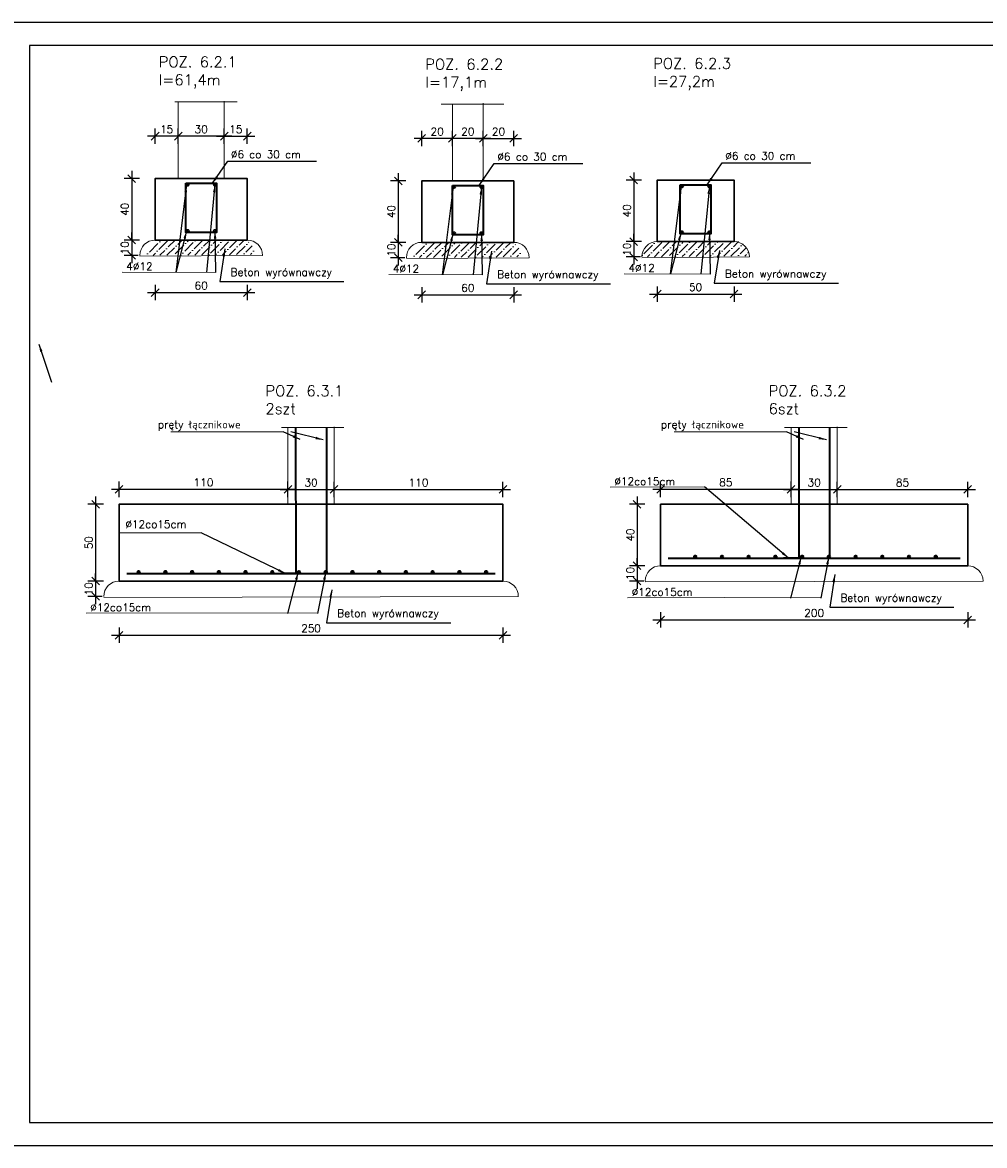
# Model space of a CAD drawing. Extents: x -19 to 9300416, y -12 to 10688993.
# Tile 47 of 106: x 4614743 to 4615369, y 5313450 to 5314181. Entities that reach past the tile are written whole.
import ezdxf

# ---------------------------------------------------------------- set-up
doc = ezdxf.new("R2010")
doc.units = 0
doc.header["$MEASUREMENT"] = 0
for name, color, linetype, lineweight in [('bonie', 9, 'Continuous', 5), ('K-OPISY', 252, 'Continuous', 15), ('K-SCIANY CIENKI', 163, 'Continuous', 30), ('K-STAL', 114, 'Continuous', 50), ('K-STAL CIENKI', 92, 'Continuous', 35), ('K-WIDOK', 45, 'Continuous', 20), ('K-WYMIARY', 7, 'Continuous', 15)]:
    doc.layers.add(name, color=color, linetype=linetype, lineweight=lineweight)
doc.styles.add('Simplex', font='simplex.shx')
doc.dimstyles.new('1do20', dxfattribs={"dimscale": 2, "dimtxt": 2.5, "dimasz": 2.5, "dimexe": 2.5, "dimexo": 0.5, "dimgap": 1, "dimtad": 1, "dimdec": 1, "dimrnd": 0.5, "dimzin": 12, "dimdsep": 46, "dimtxsty": 'Simplex', "dimblk": 'OBLIQUE', "dimcen": 0.5, "dimdle": 2.5, "dimclrd": 256, "dimclre": 256, "dimclrt": 256, "dimadec": 1, "dimazin": 3, "dimtfac": 1, "dimtdec": 1, "dimtix": 1, "dimtmove": 0, "dimatfit": 3, "dimfxl": 0, "dimtolj": 1, "dimtzin": 0, "dimarcsym": 0})

# ---------------------------------------------------------------- blocks, each defined once
blk = doc.blocks.new('_Oblique')
at = {"color": 0, "linetype": 'ByBlock', "lineweight": -2}
blk.add_line((-0.5, -0.5), (0.5, 0.5), dxfattribs=at)
blk = doc.blocks.new('*D1918')
at = {"layer": 'Defpoints', "color": 0, "lineweight": 0}
for p in [(4614829.2, 5314079.41), (4614813.94, 5314039.41), (4614829.2, 5314039.41)]:
    blk.add_point(p, dxfattribs=at)
at = {"layer": 'K-WYMIARY', "lineweight": -2}
for p, q in [((4614818.94, 5314079.41), (4614808.94, 5314079.41)), ((4614813.94, 5314084.41), (4614813.94, 5314034.41)), ((4614818.94, 5314039.41), (4614808.94, 5314039.41))]:
    blk.add_line(p, q, dxfattribs=at)
at = {"layer": 'K-WYMIARY', "lineweight": -2, "xscale": 5, "yscale": 5, "zscale": 5}
for p, rotation in [((4614813.94, 5314079.41), 90), ((4614813.94, 5314039.41), 270)]:
    blk.add_blockref('_Oblique', p, dxfattribs=dict(at, rotation=rotation))
at = {"layer": 'K-WYMIARY', "insert": (4614809.44, 5314059.41), "char_height": 5, "attachment_point": 5, "rotation": 90, "style": 'Simplex'}
blk.add_mtext('\\A1;40', dxfattribs=at)
blk = doc.blocks.new('*D1919')
at = {"layer": 'Defpoints', "color": 0, "lineweight": 0}
for p in [(4614829.2, 5314039.41), (4614813.94, 5314029.41), (4614819.2, 5314029.41)]:
    blk.add_point(p, dxfattribs=at)
at = {"layer": 'K-WYMIARY', "lineweight": -2}
for p, q in [((4614813.94, 5314039.41), (4614813.94, 5314044.41)), ((4614818.94, 5314039.41), (4614808.94, 5314039.41)), ((4614813.94, 5314039.41), (4614813.94, 5314029.41)), ((4614818.2, 5314029.41), (4614808.94, 5314029.41)), ((4614813.94, 5314029.41), (4614813.94, 5314024.41))]:
    blk.add_line(p, q, dxfattribs=at)
at = {"layer": 'K-WYMIARY', "lineweight": -2, "xscale": 5, "yscale": 5, "zscale": 5}
for p, rotation in [((4614813.94, 5314039.41), 270), ((4614813.94, 5314029.41), 90)]:
    blk.add_blockref('_Oblique', p, dxfattribs=dict(at, rotation=rotation))
at = {"layer": 'K-WYMIARY', "insert": (4614809.44, 5314034.41), "char_height": 5, "attachment_point": 5, "rotation": 90, "style": 'Simplex'}
blk.add_mtext('\\A1;10', dxfattribs=at)
blk = doc.blocks.new('*D1920')
at = {"layer": 'Defpoints', "color": 0, "lineweight": 0}
for p in [(4614829.2, 5314039.41), (4614889.17, 5314039.41), (4614889.17, 5314005.26)]:
    blk.add_point(p, dxfattribs=at)
at = {"layer": 'K-WYMIARY', "lineweight": -2}
for p, q in [((4614824.2, 5314005.26), (4614894.17, 5314005.26)), ((4614829.2, 5314010.26), (4614829.2, 5314000.26)), ((4614889.17, 5314010.26), (4614889.17, 5314000.26))]:
    blk.add_line(p, q, dxfattribs=at)
at = {"layer": 'K-WYMIARY', "lineweight": -2, "xscale": 5, "yscale": 5, "zscale": 5, "rotation": 180}
blk.add_blockref('_Oblique', (4614829.2, 5314005.26), dxfattribs=at)
at = {"layer": 'K-WYMIARY', "lineweight": -2, "xscale": 5, "yscale": 5, "zscale": 5}
blk.add_blockref('_Oblique', (4614889.17, 5314005.26), dxfattribs=at)
at = {"layer": 'K-WYMIARY', "insert": (4614859.19, 5314009.76), "char_height": 5, "attachment_point": 5, "style": 'Simplex'}
blk.add_mtext('\\A1;60', dxfattribs=at)
blk = doc.blocks.new('*D1921')
at = {"layer": 'Defpoints', "color": 0, "lineweight": 0}
for p in [(4614889.17, 5314107.02), (4614874.23, 5314079.41), (4614889.17, 5314079.41)]:
    blk.add_point(p, dxfattribs=at)
at = {"layer": 'K-WYMIARY', "lineweight": -2}
for p, q in [((4614869.23, 5314107.02), (4614894.17, 5314107.02)), ((4614874.23, 5314102.02), (4614874.23, 5314112.02)), ((4614889.17, 5314102.02), (4614889.17, 5314112.02))]:
    blk.add_line(p, q, dxfattribs=at)
at = {"layer": 'K-WYMIARY', "lineweight": -2, "xscale": 5, "yscale": 5, "zscale": 5, "rotation": 180}
blk.add_blockref('_Oblique', (4614874.23, 5314107.02), dxfattribs=at)
at = {"layer": 'K-WYMIARY', "lineweight": -2, "xscale": 5, "yscale": 5, "zscale": 5}
blk.add_blockref('_Oblique', (4614889.17, 5314107.02), dxfattribs=at)
at = {"layer": 'K-WYMIARY', "insert": (4614881.7, 5314111.52), "char_height": 5, "attachment_point": 5, "style": 'Simplex'}
blk.add_mtext('\\A1;15', dxfattribs=at)
blk = doc.blocks.new('*D1916')
at = {"layer": 'Defpoints', "color": 0, "lineweight": 0}
for p in [(4614844.2, 5314107.02), (4614844.2, 5314079.41), (4614874.23, 5314079.41)]:
    blk.add_point(p, dxfattribs=at)
at = {"layer": 'K-WYMIARY', "lineweight": -2}
for p, q in [((4614879.23, 5314107.02), (4614839.2, 5314107.02)), ((4614844.2, 5314102.02), (4614844.2, 5314112.02)), ((4614874.23, 5314102.02), (4614874.23, 5314112.02))]:
    blk.add_line(p, q, dxfattribs=at)
at = {"layer": 'K-WYMIARY', "lineweight": -2, "xscale": 5, "yscale": 5, "zscale": 5, "rotation": 180}
blk.add_blockref('_Oblique', (4614844.2, 5314107.02), dxfattribs=at)
at = {"layer": 'K-WYMIARY', "lineweight": -2, "xscale": 5, "yscale": 5, "zscale": 5}
blk.add_blockref('_Oblique', (4614874.23, 5314107.02), dxfattribs=at)
at = {"layer": 'K-WYMIARY', "insert": (4614859.21, 5314111.52), "char_height": 5, "attachment_point": 5, "style": 'Simplex'}
blk.add_mtext('\\A1;30', dxfattribs=at)
blk = doc.blocks.new('*D1917')
at = {"layer": 'Defpoints', "color": 0, "lineweight": 0}
for p in [(4614829.2, 5314107.02), (4614829.2, 5314079.41), (4614844.2, 5314079.41)]:
    blk.add_point(p, dxfattribs=at)
at = {"layer": 'K-WYMIARY', "lineweight": -2}
for p, q in [((4614849.2, 5314107.02), (4614824.2, 5314107.02)), ((4614829.2, 5314102.02), (4614829.2, 5314112.02)), ((4614844.2, 5314102.02), (4614844.2, 5314112.02))]:
    blk.add_line(p, q, dxfattribs=at)
at = {"layer": 'K-WYMIARY', "lineweight": -2, "xscale": 5, "yscale": 5, "zscale": 5, "rotation": 180}
blk.add_blockref('_Oblique', (4614829.2, 5314107.02), dxfattribs=at)
at = {"layer": 'K-WYMIARY', "lineweight": -2, "xscale": 5, "yscale": 5, "zscale": 5}
blk.add_blockref('_Oblique', (4614844.2, 5314107.02), dxfattribs=at)
at = {"layer": 'K-WYMIARY', "insert": (4614836.7, 5314111.52), "char_height": 5, "attachment_point": 5, "style": 'Simplex'}
blk.add_mtext('\\A1;15', dxfattribs=at)
blk = doc.blocks.new('*D1922')
at = {"layer": 'Defpoints', "color": 0, "lineweight": 0}
for p in [(4615156.15, 5314078.39), (4615140.89, 5314038.39), (4615156.15, 5314038.39)]:
    blk.add_point(p, dxfattribs=at)
at = {"layer": 'K-WYMIARY', "lineweight": -2}
for p, q in [((4615145.89, 5314078.39), (4615135.89, 5314078.39)), ((4615140.89, 5314083.39), (4615140.89, 5314033.39)), ((4615145.89, 5314038.39), (4615135.89, 5314038.39))]:
    blk.add_line(p, q, dxfattribs=at)
at = {"layer": 'K-WYMIARY', "lineweight": -2, "xscale": 5, "yscale": 5, "zscale": 5}
for p, rotation in [((4615140.89, 5314078.39), 90), ((4615140.89, 5314038.39), 270)]:
    blk.add_blockref('_Oblique', p, dxfattribs=dict(at, rotation=rotation))
at = {"layer": 'K-WYMIARY', "insert": (4615136.39, 5314058.39), "char_height": 5, "attachment_point": 5, "rotation": 90, "style": 'Simplex'}
blk.add_mtext('\\A1;40', dxfattribs=at)
blk = doc.blocks.new('*D1923')
at = {"layer": 'Defpoints', "color": 0, "lineweight": 0}
for p in [(4615156.15, 5314038.39), (4615140.89, 5314028.39), (4615146.15, 5314028.39)]:
    blk.add_point(p, dxfattribs=at)
at = {"layer": 'K-WYMIARY', "lineweight": -2}
for p, q in [((4615140.89, 5314038.39), (4615140.89, 5314043.39)), ((4615145.89, 5314038.39), (4615135.89, 5314038.39)), ((4615140.89, 5314038.39), (4615140.89, 5314028.39)), ((4615145.15, 5314028.39), (4615135.89, 5314028.39)), ((4615140.89, 5314028.39), (4615140.89, 5314023.39))]:
    blk.add_line(p, q, dxfattribs=at)
at = {"layer": 'K-WYMIARY', "lineweight": -2, "xscale": 5, "yscale": 5, "zscale": 5}
for p, rotation in [((4615140.89, 5314038.39), 270), ((4615140.89, 5314028.39), 90)]:
    blk.add_blockref('_Oblique', p, dxfattribs=dict(at, rotation=rotation))
at = {"layer": 'K-WYMIARY', "insert": (4615136.39, 5314033.39), "char_height": 5, "attachment_point": 5, "rotation": 90, "style": 'Simplex'}
blk.add_mtext('\\A1;10', dxfattribs=at)
blk = doc.blocks.new('*D1924')
at = {"layer": 'Defpoints', "color": 0, "lineweight": 0}
for p in [(4615156.15, 5314038.39), (4615206.13, 5314038.39), (4615206.13, 5314004.23)]:
    blk.add_point(p, dxfattribs=at)
at = {"layer": 'K-WYMIARY', "lineweight": -2}
for p, q in [((4615156.15, 5314009.23), (4615156.15, 5313999.23)), ((4615206.13, 5314009.23), (4615206.13, 5313999.23)), ((4615151.15, 5314004.23), (4615211.13, 5314004.23))]:
    blk.add_line(p, q, dxfattribs=at)
at = {"layer": 'K-WYMIARY', "lineweight": -2, "xscale": 5, "yscale": 5, "zscale": 5, "rotation": 180}
blk.add_blockref('_Oblique', (4615156.15, 5314004.23), dxfattribs=at)
at = {"layer": 'K-WYMIARY', "lineweight": -2, "xscale": 5, "yscale": 5, "zscale": 5}
blk.add_blockref('_Oblique', (4615206.13, 5314004.23), dxfattribs=at)
at = {"layer": 'K-WYMIARY', "insert": (4615181.14, 5314008.73), "char_height": 5, "attachment_point": 5, "style": 'Simplex'}
blk.add_mtext('\\A1;50', dxfattribs=at)
blk = doc.blocks.new('*D1937')
at = {"layer": 'Defpoints', "color": 0, "lineweight": 0}
for p in [(4615002.78, 5314077.91), (4614987.51, 5314037.91), (4615002.78, 5314037.91)]:
    blk.add_point(p, dxfattribs=at)
at = {"layer": 'K-WYMIARY', "lineweight": -2}
for p, q in [((4614992.51, 5314077.91), (4614982.51, 5314077.91)), ((4614987.51, 5314082.91), (4614987.51, 5314032.91)), ((4614992.51, 5314037.91), (4614982.51, 5314037.91))]:
    blk.add_line(p, q, dxfattribs=at)
at = {"layer": 'K-WYMIARY', "lineweight": -2, "xscale": 5, "yscale": 5, "zscale": 5}
for p, rotation in [((4614987.51, 5314077.91), 90), ((4614987.51, 5314037.91), 270)]:
    blk.add_blockref('_Oblique', p, dxfattribs=dict(at, rotation=rotation))
at = {"layer": 'K-WYMIARY', "insert": (4614983.01, 5314057.91), "char_height": 5, "attachment_point": 5, "rotation": 90, "style": 'Simplex'}
blk.add_mtext('\\A1;40', dxfattribs=at)
blk = doc.blocks.new('*D1938')
at = {"layer": 'Defpoints', "color": 0, "lineweight": 0}
for p in [(4615002.78, 5314037.91), (4614987.51, 5314027.91), (4614992.78, 5314027.91)]:
    blk.add_point(p, dxfattribs=at)
at = {"layer": 'K-WYMIARY', "lineweight": -2}
for p, q in [((4614987.51, 5314037.91), (4614987.51, 5314042.91)), ((4614992.51, 5314037.91), (4614982.51, 5314037.91)), ((4614987.51, 5314037.91), (4614987.51, 5314027.91)), ((4614991.78, 5314027.91), (4614982.51, 5314027.91)), ((4614987.51, 5314027.91), (4614987.51, 5314022.91))]:
    blk.add_line(p, q, dxfattribs=at)
at = {"layer": 'K-WYMIARY', "lineweight": -2, "xscale": 5, "yscale": 5, "zscale": 5}
for p, rotation in [((4614987.51, 5314037.91), 270), ((4614987.51, 5314027.91), 90)]:
    blk.add_blockref('_Oblique', p, dxfattribs=dict(at, rotation=rotation))
at = {"layer": 'K-WYMIARY', "insert": (4614983.01, 5314032.91), "char_height": 5, "attachment_point": 5, "rotation": 90, "style": 'Simplex'}
blk.add_mtext('\\A1;10', dxfattribs=at)
blk = doc.blocks.new('*D1939')
at = {"layer": 'Defpoints', "color": 0, "lineweight": 0}
for p in [(4615002.78, 5314037.91), (4615062.75, 5314037.91), (4615062.75, 5314003.75)]:
    blk.add_point(p, dxfattribs=at)
at = {"layer": 'K-WYMIARY', "lineweight": -2}
for p, q in [((4615002.78, 5314008.75), (4615002.78, 5313998.75)), ((4615062.75, 5314008.75), (4615062.75, 5313998.75)), ((4614997.78, 5314003.75), (4615067.75, 5314003.75))]:
    blk.add_line(p, q, dxfattribs=at)
at = {"layer": 'K-WYMIARY', "lineweight": -2, "xscale": 5, "yscale": 5, "zscale": 5, "rotation": 180}
blk.add_blockref('_Oblique', (4615002.78, 5314003.75), dxfattribs=at)
at = {"layer": 'K-WYMIARY', "lineweight": -2, "xscale": 5, "yscale": 5, "zscale": 5}
blk.add_blockref('_Oblique', (4615062.75, 5314003.75), dxfattribs=at)
at = {"layer": 'K-WYMIARY', "insert": (4615032.76, 5314008.25), "char_height": 5, "attachment_point": 5, "style": 'Simplex'}
blk.add_mtext('\\A1;60', dxfattribs=at)
blk = doc.blocks.new('*D1940')
at = {"layer": 'Defpoints', "color": 0, "lineweight": 0}
for p in [(4615062.75, 5314105.51), (4615042.81, 5314086.28), (4615062.75, 5314077.91)]:
    blk.add_point(p, dxfattribs=at)
at = {"layer": 'K-WYMIARY', "lineweight": -2}
for p, q in [((4615042.81, 5314100.51), (4615042.81, 5314110.51)), ((4615062.75, 5314100.51), (4615062.75, 5314110.51)), ((4615037.81, 5314105.51), (4615067.75, 5314105.51))]:
    blk.add_line(p, q, dxfattribs=at)
at = {"layer": 'K-WYMIARY', "lineweight": -2, "xscale": 5, "yscale": 5, "zscale": 5, "rotation": 180}
blk.add_blockref('_Oblique', (4615042.81, 5314105.51), dxfattribs=at)
at = {"layer": 'K-WYMIARY', "lineweight": -2, "xscale": 5, "yscale": 5, "zscale": 5}
blk.add_blockref('_Oblique', (4615062.75, 5314105.51), dxfattribs=at)
at = {"layer": 'K-WYMIARY', "insert": (4615052.78, 5314110.01), "char_height": 5, "attachment_point": 5, "style": 'Simplex'}
blk.add_mtext('\\A1;20', dxfattribs=at)
blk = doc.blocks.new('*D1935')
at = {"layer": 'Defpoints', "color": 0, "lineweight": 0}
for p in [(4615022.78, 5314105.51), (4615042.81, 5314086.28), (4615022.78, 5314077.91)]:
    blk.add_point(p, dxfattribs=at)
at = {"layer": 'K-WYMIARY', "lineweight": -2}
for p, q in [((4615022.78, 5314100.51), (4615022.78, 5314110.51)), ((4615042.81, 5314100.51), (4615042.81, 5314110.51)), ((4615047.81, 5314105.51), (4615017.78, 5314105.51))]:
    blk.add_line(p, q, dxfattribs=at)
at = {"layer": 'K-WYMIARY', "lineweight": -2, "xscale": 5, "yscale": 5, "zscale": 5, "rotation": 180}
blk.add_blockref('_Oblique', (4615022.78, 5314105.51), dxfattribs=at)
at = {"layer": 'K-WYMIARY', "lineweight": -2, "xscale": 5, "yscale": 5, "zscale": 5}
blk.add_blockref('_Oblique', (4615042.81, 5314105.51), dxfattribs=at)
at = {"layer": 'K-WYMIARY', "insert": (4615032.79, 5314110.01), "char_height": 5, "attachment_point": 5, "style": 'Simplex'}
blk.add_mtext('\\A1;20', dxfattribs=at)
blk = doc.blocks.new('*D1936')
at = {"layer": 'Defpoints', "color": 0, "lineweight": 0}
for p in [(4615002.78, 5314105.51), (4615002.78, 5314077.91), (4615022.78, 5314077.91)]:
    blk.add_point(p, dxfattribs=at)
at = {"layer": 'K-WYMIARY', "lineweight": -2}
for p, q in [((4615002.78, 5314100.51), (4615002.78, 5314110.51)), ((4615022.78, 5314100.51), (4615022.78, 5314110.51)), ((4615027.78, 5314105.51), (4614997.78, 5314105.51))]:
    blk.add_line(p, q, dxfattribs=at)
at = {"layer": 'K-WYMIARY', "lineweight": -2, "xscale": 5, "yscale": 5, "zscale": 5, "rotation": 180}
blk.add_blockref('_Oblique', (4615002.78, 5314105.51), dxfattribs=at)
at = {"layer": 'K-WYMIARY', "lineweight": -2, "xscale": 5, "yscale": 5, "zscale": 5}
blk.add_blockref('_Oblique', (4615022.78, 5314105.51), dxfattribs=at)
at = {"layer": 'K-WYMIARY', "insert": (4615012.78, 5314110.01), "char_height": 5, "attachment_point": 5, "style": 'Simplex'}
blk.add_mtext('\\A1;20', dxfattribs=at)
blk = doc.blocks.new('*D1941')
at = {"layer": 'Defpoints', "color": 0, "lineweight": 0}
for p in [(4614805.68, 5313867.43), (4614790.45, 5313817.43), (4614805.71, 5313817.43)]:
    blk.add_point(p, dxfattribs=at)
at = {"layer": 'K-WYMIARY', "lineweight": -2}
for p, q in [((4614795.45, 5313867.43), (4614785.45, 5313867.43)), ((4614790.45, 5313872.43), (4614790.45, 5313812.43)), ((4614795.45, 5313817.43), (4614785.45, 5313817.43))]:
    blk.add_line(p, q, dxfattribs=at)
at = {"layer": 'K-WYMIARY', "lineweight": -2, "xscale": 5, "yscale": 5, "zscale": 5}
for p, rotation in [((4614790.45, 5313867.43), 90), ((4614790.45, 5313817.43), 270)]:
    blk.add_blockref('_Oblique', p, dxfattribs=dict(at, rotation=rotation))
at = {"layer": 'K-WYMIARY', "insert": (4614785.95, 5313842.43), "char_height": 5, "attachment_point": 5, "rotation": 90, "style": 'Simplex'}
blk.add_mtext('\\A1;50', dxfattribs=at)
blk = doc.blocks.new('*D1942')
at = {"layer": 'Defpoints', "color": 0, "lineweight": 0}
for p in [(4614805.71, 5313817.43), (4614790.45, 5313807.43), (4614795.71, 5313807.43)]:
    blk.add_point(p, dxfattribs=at)
at = {"layer": 'K-WYMIARY', "lineweight": -2}
for p, q in [((4614790.45, 5313817.43), (4614790.45, 5313822.43)), ((4614795.45, 5313817.43), (4614785.45, 5313817.43)), ((4614790.45, 5313817.43), (4614790.45, 5313807.43)), ((4614794.71, 5313807.43), (4614785.45, 5313807.43)), ((4614790.45, 5313807.43), (4614790.45, 5313802.43))]:
    blk.add_line(p, q, dxfattribs=at)
at = {"layer": 'K-WYMIARY', "lineweight": -2, "xscale": 5, "yscale": 5, "zscale": 5}
for p, rotation in [((4614790.45, 5313817.43), 270), ((4614790.45, 5313807.43), 90)]:
    blk.add_blockref('_Oblique', p, dxfattribs=dict(at, rotation=rotation))
at = {"layer": 'K-WYMIARY', "insert": (4614785.95, 5313812.43), "char_height": 5, "attachment_point": 5, "rotation": 90, "style": 'Simplex'}
blk.add_mtext('\\A1;10', dxfattribs=at)
blk = doc.blocks.new('*D1943')
at = {"layer": 'Defpoints', "color": 0, "lineweight": 0}
for p in [(4614805.71, 5313817.43), (4615055.68, 5313817.43), (4615055.68, 5313782.18)]:
    blk.add_point(p, dxfattribs=at)
at = {"layer": 'K-WYMIARY', "lineweight": -2}
for p, q in [((4614805.71, 5313787.18), (4614805.71, 5313777.18)), ((4615055.68, 5313787.18), (4615055.68, 5313777.18)), ((4614800.71, 5313782.18), (4615060.68, 5313782.18))]:
    blk.add_line(p, q, dxfattribs=at)
at = {"layer": 'K-WYMIARY', "lineweight": -2, "xscale": 5, "yscale": 5, "zscale": 5, "rotation": 180}
blk.add_blockref('_Oblique', (4614805.71, 5313782.18), dxfattribs=at)
at = {"layer": 'K-WYMIARY', "lineweight": -2, "xscale": 5, "yscale": 5, "zscale": 5}
blk.add_blockref('_Oblique', (4615055.68, 5313782.18), dxfattribs=at)
at = {"layer": 'K-WYMIARY', "insert": (4614930.7, 5313786.68), "char_height": 5, "attachment_point": 5, "style": 'Simplex'}
blk.add_mtext('\\A1;250', dxfattribs=at)
blk = doc.blocks.new('*D1944')
at = {"layer": 'Defpoints', "color": 0, "lineweight": 0}
for p in [(4614915.69, 5313877.16), (4614805.68, 5313867.43), (4614915.69, 5313867.32)]:
    blk.add_point(p, dxfattribs=at)
at = {"layer": 'K-WYMIARY', "lineweight": -2}
for p, q in [((4614805.68, 5313872.16), (4614805.68, 5313882.16)), ((4614915.69, 5313872.16), (4614915.69, 5313882.16)), ((4614800.68, 5313877.16), (4614920.69, 5313877.16))]:
    blk.add_line(p, q, dxfattribs=at)
at = {"layer": 'K-WYMIARY', "lineweight": -2, "xscale": 5, "yscale": 5, "zscale": 5, "rotation": 180}
blk.add_blockref('_Oblique', (4614805.68, 5313877.16), dxfattribs=at)
at = {"layer": 'K-WYMIARY', "lineweight": -2, "xscale": 5, "yscale": 5, "zscale": 5}
blk.add_blockref('_Oblique', (4614915.69, 5313877.16), dxfattribs=at)
at = {"layer": 'K-WYMIARY', "insert": (4614860.69, 5313881.66), "char_height": 5, "attachment_point": 5, "style": 'Simplex'}
blk.add_mtext('\\A1;110', dxfattribs=at)
blk = doc.blocks.new('*D1945')
at = {"layer": 'Defpoints', "color": 0, "lineweight": 0}
for p in [(4614945.72, 5313877.05), (4614915.69, 5313867.32), (4614945.72, 5313867.8)]:
    blk.add_point(p, dxfattribs=at)
at = {"layer": 'K-WYMIARY', "lineweight": -2}
for p, q in [((4614915.69, 5313872.05), (4614915.69, 5313882.05)), ((4614945.72, 5313872.05), (4614945.72, 5313882.05)), ((4614910.69, 5313877.05), (4614950.72, 5313877.05))]:
    blk.add_line(p, q, dxfattribs=at)
at = {"layer": 'K-WYMIARY', "lineweight": -2, "xscale": 5, "yscale": 5, "zscale": 5, "rotation": 180}
blk.add_blockref('_Oblique', (4614915.69, 5313877.05), dxfattribs=at)
at = {"layer": 'K-WYMIARY', "lineweight": -2, "xscale": 5, "yscale": 5, "zscale": 5}
blk.add_blockref('_Oblique', (4614945.72, 5313877.05), dxfattribs=at)
at = {"layer": 'K-WYMIARY', "insert": (4614930.71, 5313881.55), "char_height": 5, "attachment_point": 5, "style": 'Simplex'}
blk.add_mtext('\\A1;30', dxfattribs=at)
blk = doc.blocks.new('*D1946')
at = {"layer": 'Defpoints', "color": 0, "lineweight": 0}
for p in [(4615055.66, 5313877.05), (4614945.72, 5313867.8), (4615055.66, 5313867.43)]:
    blk.add_point(p, dxfattribs=at)
at = {"layer": 'K-WYMIARY', "lineweight": -2}
for p, q in [((4614945.72, 5313872.05), (4614945.72, 5313882.05)), ((4615055.66, 5313872.05), (4615055.66, 5313882.05)), ((4614940.72, 5313877.05), (4615060.66, 5313877.05))]:
    blk.add_line(p, q, dxfattribs=at)
at = {"layer": 'K-WYMIARY', "lineweight": -2, "xscale": 5, "yscale": 5, "zscale": 5, "rotation": 180}
blk.add_blockref('_Oblique', (4614945.72, 5313877.05), dxfattribs=at)
at = {"layer": 'K-WYMIARY', "lineweight": -2, "xscale": 5, "yscale": 5, "zscale": 5}
blk.add_blockref('_Oblique', (4615055.66, 5313877.05), dxfattribs=at)
at = {"layer": 'K-WYMIARY', "insert": (4615000.69, 5313881.55), "char_height": 5, "attachment_point": 5, "style": 'Simplex'}
blk.add_mtext('\\A1;110', dxfattribs=at)
blk = doc.blocks.new('*D1957')
at = {"layer": 'Defpoints', "color": 0, "lineweight": 0}
for p in [(4615158.32, 5313867.43), (4615143.06, 5313827.43), (4615158.32, 5313827.43)]:
    blk.add_point(p, dxfattribs=at)
at = {"layer": 'K-WYMIARY', "lineweight": -2}
for p, q in [((4615148.06, 5313867.43), (4615138.06, 5313867.43)), ((4615143.06, 5313872.43), (4615143.06, 5313822.43)), ((4615148.06, 5313827.43), (4615138.06, 5313827.43))]:
    blk.add_line(p, q, dxfattribs=at)
at = {"layer": 'K-WYMIARY', "lineweight": -2, "xscale": 5, "yscale": 5, "zscale": 5}
for p, rotation in [((4615143.06, 5313867.43), 90), ((4615143.06, 5313827.43), 270)]:
    blk.add_blockref('_Oblique', p, dxfattribs=dict(at, rotation=rotation))
at = {"layer": 'K-WYMIARY', "insert": (4615138.56, 5313847.43), "char_height": 5, "attachment_point": 5, "rotation": 90, "style": 'Simplex'}
blk.add_mtext('\\A1;40', dxfattribs=at)
blk = doc.blocks.new('*D1958')
at = {"layer": 'Defpoints', "color": 0, "lineweight": 0}
for p in [(4615158.32, 5313827.43), (4615143.06, 5313817.43), (4615148.32, 5313817.43)]:
    blk.add_point(p, dxfattribs=at)
at = {"layer": 'K-WYMIARY', "lineweight": -2}
for p, q in [((4615143.06, 5313827.43), (4615143.06, 5313832.43)), ((4615148.06, 5313827.43), (4615138.06, 5313827.43)), ((4615143.06, 5313827.43), (4615143.06, 5313817.43)), ((4615147.32, 5313817.43), (4615138.06, 5313817.43)), ((4615143.06, 5313817.43), (4615143.06, 5313812.43))]:
    blk.add_line(p, q, dxfattribs=at)
at = {"layer": 'K-WYMIARY', "lineweight": -2, "xscale": 5, "yscale": 5, "zscale": 5}
for p, rotation in [((4615143.06, 5313827.43), 270), ((4615143.06, 5313817.43), 90)]:
    blk.add_blockref('_Oblique', p, dxfattribs=dict(at, rotation=rotation))
at = {"layer": 'K-WYMIARY', "insert": (4615138.56, 5313822.43), "char_height": 5, "attachment_point": 5, "rotation": 90, "style": 'Simplex'}
blk.add_mtext('\\A1;10', dxfattribs=at)
blk = doc.blocks.new('*D1959')
at = {"layer": 'Defpoints', "color": 0, "lineweight": 0}
for p in [(4615158.32, 5313827.43), (4615358.3, 5313827.43), (4615358.3, 5313792.18)]:
    blk.add_point(p, dxfattribs=at)
at = {"layer": 'K-WYMIARY', "lineweight": -2}
for p, q in [((4615158.32, 5313797.18), (4615158.32, 5313787.18)), ((4615358.3, 5313797.18), (4615358.3, 5313787.18)), ((4615153.32, 5313792.18), (4615363.3, 5313792.18))]:
    blk.add_line(p, q, dxfattribs=at)
at = {"layer": 'K-WYMIARY', "lineweight": -2, "xscale": 5, "yscale": 5, "zscale": 5, "rotation": 180}
blk.add_blockref('_Oblique', (4615158.32, 5313792.18), dxfattribs=at)
at = {"layer": 'K-WYMIARY', "lineweight": -2, "xscale": 5, "yscale": 5, "zscale": 5}
blk.add_blockref('_Oblique', (4615358.3, 5313792.18), dxfattribs=at)
at = {"layer": 'K-WYMIARY', "insert": (4615258.31, 5313796.68), "char_height": 5, "attachment_point": 5, "style": 'Simplex'}
blk.add_mtext('\\A1;200', dxfattribs=at)
blk = doc.blocks.new('*D1954')
at = {"layer": 'Defpoints', "color": 0, "lineweight": 0}
for p in [(4615243.34, 5313877.16), (4615158.32, 5313867.43), (4615243.34, 5313867.32)]:
    blk.add_point(p, dxfattribs=at)
at = {"layer": 'K-WYMIARY', "lineweight": -2}
for p, q in [((4615158.32, 5313872.16), (4615158.32, 5313882.16)), ((4615243.34, 5313872.16), (4615243.34, 5313882.16)), ((4615153.32, 5313877.16), (4615248.34, 5313877.16))]:
    blk.add_line(p, q, dxfattribs=at)
at = {"layer": 'K-WYMIARY', "lineweight": -2, "xscale": 5, "yscale": 5, "zscale": 5, "rotation": 180}
blk.add_blockref('_Oblique', (4615158.32, 5313877.16), dxfattribs=at)
at = {"layer": 'K-WYMIARY', "lineweight": -2, "xscale": 5, "yscale": 5, "zscale": 5}
blk.add_blockref('_Oblique', (4615243.34, 5313877.16), dxfattribs=at)
at = {"layer": 'K-WYMIARY', "insert": (4615200.83, 5313881.66), "char_height": 5, "attachment_point": 5, "style": 'Simplex'}
blk.add_mtext('\\A1;85', dxfattribs=at)
blk = doc.blocks.new('*D1955')
at = {"layer": 'Defpoints', "color": 0, "lineweight": 0}
for p in [(4615273.37, 5313877.05), (4615243.34, 5313867.32), (4615273.37, 5313867.8)]:
    blk.add_point(p, dxfattribs=at)
at = {"layer": 'K-WYMIARY', "lineweight": -2}
for p, q in [((4615243.34, 5313872.05), (4615243.34, 5313882.05)), ((4615273.37, 5313872.05), (4615273.37, 5313882.05)), ((4615238.34, 5313877.05), (4615278.37, 5313877.05))]:
    blk.add_line(p, q, dxfattribs=at)
at = {"layer": 'K-WYMIARY', "lineweight": -2, "xscale": 5, "yscale": 5, "zscale": 5, "rotation": 180}
blk.add_blockref('_Oblique', (4615243.34, 5313877.05), dxfattribs=at)
at = {"layer": 'K-WYMIARY', "lineweight": -2, "xscale": 5, "yscale": 5, "zscale": 5}
blk.add_blockref('_Oblique', (4615273.37, 5313877.05), dxfattribs=at)
at = {"layer": 'K-WYMIARY', "insert": (4615258.35, 5313881.55), "char_height": 5, "attachment_point": 5, "style": 'Simplex'}
blk.add_mtext('\\A1;30', dxfattribs=at)
blk = doc.blocks.new('*D1956')
at = {"layer": 'Defpoints', "color": 0, "lineweight": 0}
for p in [(4615358.3, 5313877.05), (4615273.37, 5313867.8), (4615358.3, 5313867.43)]:
    blk.add_point(p, dxfattribs=at)
at = {"layer": 'K-WYMIARY', "lineweight": -2}
for p, q in [((4615273.37, 5313872.05), (4615273.37, 5313882.05)), ((4615358.3, 5313872.05), (4615358.3, 5313882.05)), ((4615268.37, 5313877.05), (4615363.3, 5313877.05))]:
    blk.add_line(p, q, dxfattribs=at)
at = {"layer": 'K-WYMIARY', "lineweight": -2, "xscale": 5, "yscale": 5, "zscale": 5, "rotation": 180}
blk.add_blockref('_Oblique', (4615273.37, 5313877.05), dxfattribs=at)
at = {"layer": 'K-WYMIARY', "lineweight": -2, "xscale": 5, "yscale": 5, "zscale": 5}
blk.add_blockref('_Oblique', (4615358.3, 5313877.05), dxfattribs=at)
at = {"layer": 'K-WYMIARY', "insert": (4615315.83, 5313881.55), "char_height": 5, "attachment_point": 5, "style": 'Simplex'}
blk.add_mtext('\\A1;85', dxfattribs=at)

msp = doc.modelspace()

# ---------------------------------------------------------------- hatches: boundary and pattern name
at = {"layer": 'bonie'}
h = msp.add_hatch(dxfattribs=at)
h.set_pattern_fill('ANSI36', color=256, style=0)
h.set_pattern_definition([(45, (4458189.5464, 5345666.7295), (1.68379802, 6.173926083), [7.9375, -1.5875, 0, -1.5875])])
edge = h.paths.add_edge_path()
edge.add_arc((4614834.2, 5314029.41), 10, 90, 180)
edge.add_line((4614824.2, 5314029.41), (4614894.17, 5314030.01))
edge.add_arc((4614884.17, 5314030.01), 10, 0, 70.18405)
edge.add_line((4614887.56, 5314039.41), (4614834.2, 5314039.41))
h = msp.add_hatch(dxfattribs=at)
h.set_pattern_fill('ANSI36', color=256, style=0)
h.set_pattern_definition([(45, (4458363.124, 5345665.2216), (1.68379802, 6.173926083), [7.9375, -1.5875, 0, -1.5875])])
edge = h.paths.add_edge_path()
edge.add_arc((4615007.78, 5314027.91), 10, 90, 180)
edge.add_line((4614997.78, 5314027.91), (4615067.75, 5314028.5))
edge.add_arc((4615057.75, 5314028.5), 10, 0, 70.18405)
edge.add_line((4615061.14, 5314037.91), (4615007.78, 5314037.91))
h = msp.add_hatch(dxfattribs=at)
h.set_pattern_fill('ANSI36', color=256, style=0)
h.set_pattern_definition([(45, (4458511.503, 5345665.7006), (1.68379802, 6.173926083), [7.9375, -1.5875, 0, -1.5875])])
edge = h.paths.add_edge_path()
edge.add_arc((4615156.15, 5314028.39), 10, 90, 180)
edge.add_line((4615146.15, 5314028.39), (4615216.13, 5314028.98))
edge.add_arc((4615206.13, 5314028.98), 10, 0, 70.18405)
edge.add_line((4615209.52, 5314038.39), (4615156.15, 5314038.39))

# ---------------------------------------------------------------- linework, layer by layer
at = {"ltscale": 40}
for points in [[(4614693.56, 5313450.03), (4615728.51, 5313450.03), (4615728.51, 5314181.03), (4614693.56, 5314181.03)], [(4614747.31, 5313465.03), (4615713.51, 5313465.03), (4615713.51, 5314166.03), (4614747.31, 5314166.03)]]:
    msp.add_lwpolyline(points, close=True, dxfattribs=at)
at = {"layer": 'bonie'}
for p, q in [((4614819.22, 5314028.82), (4614899.19, 5314029.41)), ((4614992.79, 5314027.31), (4615072.77, 5314027.91)), ((4615146.17, 5314027.79), (4615216.15, 5314028.39)), ((4615148.34, 5313816.84), (4615368.32, 5313817.43)), ((4614795.73, 5313806.84), (4615065.7, 5313807.43))]:
    msp.add_line(p, q, dxfattribs=at)
for centre, start, end in [((4614829.2, 5314029.41), 90, 180), ((4614889.17, 5314029.41), 0, 90), ((4615002.78, 5314027.91), 90, 180), ((4615062.75, 5314027.91), 0, 90), ((4615156.15, 5314028.39), 90, 180), ((4615206.13, 5314028.39), 0, 90), ((4615158.32, 5313817.43), 90, 180), ((4615358.3, 5313817.43), 0, 90), ((4614805.71, 5313807.43), 90, 180), ((4615055.68, 5313807.43), 0, 90)]:
    msp.add_arc(centre, 10, start, end, dxfattribs=at)
at = {"layer": 'K-SCIANY CIENKI'}
for points in [[(4614829.2, 5314039.41), (4614889.17, 5314039.41), (4614889.17, 5314079.41), (4614829.2, 5314079.41)], [(4615002.78, 5314037.91), (4615062.75, 5314037.91), (4615062.75, 5314077.91), (4615002.78, 5314077.91)], [(4615156.15, 5314038.39), (4615206.13, 5314038.39), (4615206.13, 5314078.39), (4615156.15, 5314078.39)], [(4614805.71, 5313817.43), (4615055.68, 5313817.43), (4615055.66, 5313867.43), (4614805.68, 5313867.43)], [(4615158.32, 5313827.43), (4615358.3, 5313827.43), (4615358.3, 5313867.43), (4615158.32, 5313867.43)]]:
    msp.add_lwpolyline(points, close=True, dxfattribs=at)
at = {"layer": 'K-STAL'}
for centre in [(4614850.24, 5314075.48), (4614868.16, 5314075.48), (4615023.82, 5314073.98), (4615041.73, 5314073.98), (4615172.2, 5314074.46), (4615190.11, 5314074.46), (4614850.24, 5314045.35), (4614868.16, 5314045.35), (4615023.82, 5314043.84), (4615041.73, 5314043.84), (4615172.2, 5314044.32), (4615190.11, 5314044.32), (4615180.9, 5313833.36), (4615198.3, 5313833.36), (4615215.7, 5313833.36), (4615233.11, 5313833.36), (4615250.51, 5313833.36), (4615267.91, 5313833.36), (4615285.32, 5313833.36), (4615302.72, 5313833.36), (4615320.12, 5313833.36), (4615337.52, 5313833.36), (4614818.48, 5313823.36), (4614835.88, 5313823.36), (4614853.28, 5313823.36), (4614870.69, 5313823.36), (4614888.09, 5313823.36), (4614905.49, 5313823.36), (4614922.89, 5313823.36), (4614940.3, 5313823.36), (4614957.7, 5313823.36), (4614975.1, 5313823.36), (4614992.5, 5313823.36), (4615009.91, 5313823.36), (4615027.31, 5313823.36), (4615044.71, 5313823.36)]:
    msp.add_circle(centre, 0.56, dxfattribs=at)
at = {"layer": 'K-STAL CIENKI'}
for p, q in [((4615163.32, 5313832.43), (4615353.3, 5313832.43)), ((4614810.71, 5313822.43), (4615050.68, 5313822.43))]:
    msp.add_line(p, q, dxfattribs=at)
for points in [[(4614849.2, 5314076.41), (4614869.2, 5314076.41), (4614869.2, 5314044.41), (4614849.2, 5314044.41)], [(4615022.78, 5314074.91), (4615042.78, 5314074.91), (4615042.78, 5314042.91), (4615022.78, 5314042.91)], [(4615171.15, 5314075.39), (4615191.15, 5314075.39), (4615191.15, 5314043.39), (4615171.15, 5314043.39)]]:
    msp.add_lwpolyline(points, close=True, dxfattribs=at)
for points in [[(4614920.69, 5313917.23), (4614920.72, 5313822.32), (4614910.72, 5313822.32)], [(4614940.69, 5313917.23), (4614940.72, 5313822.32), (4614950.72, 5313822.32)], [(4615248.34, 5313917.23), (4615248.34, 5313832.32), (4615238.34, 5313832.32)], [(4615268.34, 5313917.23), (4615268.34, 5313832.32), (4615278.34, 5313832.32)]]:
    msp.add_lwpolyline(points, dxfattribs=at)
at = {"layer": 'K-WIDOK'}
for p, q in [((4614841.92, 5314129.42), (4614882.6, 5314129.42)), ((4614844.2, 5314079.41), (4614844.2, 5314129.42)), ((4614874.23, 5314079.9), (4614874.23, 5314129.91)), ((4615015.49, 5314127.91), (4615056.17, 5314127.91)), ((4615022.78, 5314077.91), (4615022.78, 5314127.91)), ((4615042.81, 5314078.39), (4615042.81, 5314128.4)), ((4614911.4, 5313917.44), (4614952.08, 5313917.44)), ((4614915.69, 5313867.32), (4614915.69, 5313917.32)), ((4614945.72, 5313867.8), (4614945.72, 5313917.81)), ((4615239.04, 5313917.44), (4615279.72, 5313917.44)), ((4615243.34, 5313867.32), (4615243.34, 5313917.32)), ((4615273.37, 5313867.8), (4615273.37, 5313917.81))]:
    msp.add_line(p, q, dxfattribs=at)
at = {"layer": 'K-WYMIARY'}
for p, q in [((4614807.73, 5314018.45), (4614868.57, 5314018.26)), ((4614981.31, 5314016.94), (4615042.15, 5314016.75)), ((4615134.69, 5314017.42), (4615190.53, 5314017.23)), ((4614839.41, 5313914.56), (4614912.61, 5313914.48)), ((4615167.06, 5313914.56), (4615240.26, 5313914.48)), ((4615125.56, 5313878.54), (4615186.83, 5313878.76)), ((4614805.76, 5313848.75), (4614859.26, 5313848.88)), ((4615136.86, 5313806.47), (4615262.7, 5313806.87)), ((4614784.24, 5313796.47), (4614935.08, 5313796.87))]:
    msp.add_line(p, q, dxfattribs=at)

# ---------------------------------------------------------------- texts
at = {"layer": 'K-WYMIARY', "style": 'Simplex'}
for s, insert, char_height, attachment_point in [('POZ. 6.2.1\\Pl=61,4m', (4614831.56, 5314138.06), 7, 7), ('POZ. 6.2.3\\Pl=27,2m', (4615153.51, 5314137.03), 7, 7), ('POZ. 6.2.2\\Pl=17,1m', (4615005.13, 5314136.56), 7, 7), ('%%C6 co 30 cm', (4614878.49, 5314092.7), 5, 7), ('%%C6 co 30 cm', (4615052.06, 5314091.19), 5, 7), ('%%C6 co 30 cm', (4615200.44, 5314091.67), 5, 7), ('4%%C12                ', (4614810.4, 5314022.27), 5, 4), ('Beton wyrównawczy', (4614878.32, 5314014.34), 5, 7), ('4%%C12                ', (4614983.98, 5314020.76), 5, 4), ('Beton wyrównawczy', (4615051.89, 5314012.84), 5, 7), ('4%%C12                ', (4615137.36, 5314021.24), 5, 4), ('Beton wyrównawczy', (4615200.27, 5314013.32), 5, 7), ('POZ. 6.3.1\\P2szt', (4614901.04, 5313926.08), 7, 7), ('POZ. 6.3.2\\P6szt', (4615228.68, 5313926.08), 7, 7), ('pręty łącznikowe               ', (4614830.93, 5313918.52), 5, 4), ('pręty łącznikowe               ', (4615158.58, 5313918.52), 5, 4), ('%%C12co15cm                ', (4615128.23, 5313882.36), 5, 4), ('%%C12co15cm                ', (4614809.85, 5313854.43), 5, 4), ('%%C12co15cm                ', (4615139.53, 5313810.28), 5, 4), ('Beton wyrównawczy', (4615275.44, 5313802.36), 5, 7), ('%%C12co15cm                ', (4614786.91, 5313800.28), 5, 4), ('Beton wyrównawczy', (4614947.83, 5313792.36), 5, 7)]:
    msp.add_mtext(s, dxfattribs=dict(at, insert=insert, char_height=char_height, attachment_point=attachment_point))

# ---------------------------------------------------------------- dimensions: what is measured, and where the dimension line sits
at = {"layer": 'K-WYMIARY'}
for base, p1, p2, picture, middle in [((4614829.2, 5314107.02), (4614844.2, 5314079.41), (4614829.2, 5314079.41), '*D1917', (4614836.7, 5314111.52)), ((4614844.2, 5314107.02), (4614874.23, 5314079.41), (4614844.2, 5314079.41), '*D1916', (4614859.21, 5314111.52)), ((4615002.78, 5314105.51), (4615022.78, 5314077.91), (4615002.78, 5314077.91), '*D1936', (4615012.78, 5314110.01)), ((4615022.78, 5314105.51), (4615042.81, 5314086.28), (4615022.78, 5314077.91), '*D1935', (4615032.79, 5314110.01)), ((4614889.17, 5314005.26), (4614829.2, 5314039.41), (4614889.17, 5314039.41), '*D1920', (4614859.19, 5314009.76)), ((4615062.75, 5314003.75), (4615002.78, 5314037.91), (4615062.75, 5314037.91), '*D1939', (4615032.76, 5314008.25)), ((4615206.13, 5314004.23), (4615156.15, 5314038.39), (4615206.13, 5314038.39), '*D1924', (4615181.14, 5314008.73)), ((4614915.69, 5313877.16), (4614805.68, 5313867.43), (4614915.69, 5313867.32), '*D1944', (4614860.69, 5313881.66)), ((4614945.72, 5313877.05), (4614915.69, 5313867.32), (4614945.72, 5313867.8), '*D1945', (4614930.71, 5313881.55)), ((4615055.66, 5313877.05), (4614945.72, 5313867.8), (4615055.66, 5313867.43), '*D1946', (4615000.69, 5313881.55)), ((4615243.34, 5313877.16), (4615158.32, 5313867.43), (4615243.34, 5313867.32), '*D1954', (4615200.83, 5313881.66)), ((4615273.37, 5313877.05), (4615243.34, 5313867.32), (4615273.37, 5313867.8), '*D1955', (4615258.35, 5313881.55)), ((4615358.3, 5313877.05), (4615273.37, 5313867.8), (4615358.3, 5313867.43), '*D1956', (4615315.83, 5313881.55)), ((4615358.3, 5313792.18), (4615158.32, 5313827.43), (4615358.3, 5313827.43), '*D1959', (4615258.31, 5313796.68)), ((4615055.68, 5313782.18), (4614805.71, 5313817.43), (4615055.68, 5313817.43), '*D1943', (4614930.7, 5313786.68))]:
    dim = msp.add_linear_dim(base=base, p1=p1, p2=p2, dimstyle='1do20', dxfattribs=at)
    dim.commit()
    dim.dimension.update_dxf_attribs({"geometry": picture, "text_midpoint": middle})
for base, p1, p2, picture, middle in [((4614889.17, 5314107.02), (4614874.23, 5314079.41), (4614889.17, 5314079.41), '*D1921', (4614881.7, 5314111.52)), ((4615062.75, 5314105.51), (4615042.81, 5314086.28), (4615062.75, 5314077.91), '*D1940', (4615052.78, 5314110.01))]:
    dim = msp.add_linear_dim(base=base, p1=p1, p2=p2, dimstyle='1do20', override={"dimtmove": 1}, dxfattribs=at)
    dim.commit()
    dim.dimension.update_dxf_attribs({"geometry": picture, "text_midpoint": middle})
for base, p1, p2, picture, middle in [((4614813.94, 5314039.41), (4614829.2, 5314079.41), (4614829.2, 5314039.41), '*D1918', (4614809.44, 5314059.41)), ((4614987.51, 5314037.91), (4615002.78, 5314077.91), (4615002.78, 5314037.91), '*D1937', (4614983.01, 5314057.91)), ((4615140.89, 5314038.39), (4615156.15, 5314078.39), (4615156.15, 5314038.39), '*D1922', (4615136.39, 5314058.39)), ((4614790.45, 5313817.43), (4614805.68, 5313867.43), (4614805.71, 5313817.43), '*D1941', (4614785.95, 5313842.43)), ((4615143.06, 5313827.43), (4615158.32, 5313867.43), (4615158.32, 5313827.43), '*D1957', (4615138.56, 5313847.43))]:
    dim = msp.add_linear_dim(base=base, p1=p1, p2=p2, angle=90, dimstyle='1do20', dxfattribs=at)
    dim.commit()
    dim.dimension.update_dxf_attribs({"geometry": picture, "text_midpoint": middle})
for base, p1, p2, picture, middle in [((4614813.94, 5314029.41), (4614829.2, 5314039.41), (4614819.2, 5314029.41), '*D1919', (4614809.44, 5314034.41)), ((4614987.51, 5314027.91), (4615002.78, 5314037.91), (4614992.78, 5314027.91), '*D1938', (4614983.01, 5314032.91)), ((4615140.89, 5314028.39), (4615156.15, 5314038.39), (4615146.15, 5314028.39), '*D1923', (4615136.39, 5314033.39)), ((4615143.06, 5313817.43), (4615158.32, 5313827.43), (4615148.32, 5313817.43), '*D1958', (4615138.56, 5313822.43)), ((4614790.45, 5313807.43), (4614805.71, 5313817.43), (4614795.71, 5313807.43), '*D1942', (4614785.95, 5313812.43))]:
    dim = msp.add_linear_dim(base=base, p1=p1, p2=p2, angle=90, dimstyle='1do20', override={"dimtmove": 1}, dxfattribs=at)
    dim.commit()
    dim.dimension.update_dxf_attribs({"geometry": picture, "text_midpoint": middle})

# ---------------------------------------------------------------- leaders
at = {"layer": 'K-OPISY'}
msp.add_leader([(4614753.47, 5313971.66), (4614761.73, 5313946.88)], dimstyle='1do20', override={"dimgap": 1, "dimtad": 1}, dxfattribs=at)
at = {"layer": 'K-WYMIARY', "annotation_type": 0, "has_hookline": 1, "hookline_direction": 0}
for points, text_width in [([(4614866.61, 5314076.41), (4614876.49, 5314090.7), (4614881.49, 5314090.7)], 50.71), ([(4615040.18, 5314074.91), (4615050.06, 5314089.19), (4615055.06, 5314089.19)], 50.71), ([(4615188.56, 5314075.39), (4615198.44, 5314089.67), (4615203.44, 5314089.67)], 50.71), ([(4614874.65, 5314033.72), (4614871.32, 5314012.34), (4614876.32, 5314012.34)], 73.81), ([(4615048.22, 5314032.21), (4615044.89, 5314010.84), (4615049.89, 5314010.84)], 73.81), ([(4615196.6, 5314032.69), (4615193.27, 5314011.32), (4615198.27, 5314011.32)], 73.81), ([(4615271.77, 5313821.74), (4615268.44, 5313800.36), (4615273.44, 5313800.36)], 73.81), ([(4614944.16, 5313811.74), (4614940.83, 5313790.36), (4614945.83, 5313790.36)], 73.81)]:
    msp.add_leader(points, dimstyle='1do20', override={"dimgap": 1, "dimtad": 1}, dxfattribs=dict(at, text_width=text_width))
at = {"layer": 'K-WYMIARY'}
for points in [[(4614849.68, 5314075.5), (4614842.56, 5314018.36)], [(4614868.15, 5314075.5), (4614862.63, 5314018.26)], [(4615023.26, 5314073.99), (4615016.13, 5314016.86)], [(4615041.73, 5314073.99), (4615036.21, 5314016.75)], [(4615171.64, 5314074.47), (4615164.51, 5314017.34)], [(4615190.11, 5314074.47), (4615184.59, 5314017.23)], [(4614849.68, 5314045.36), (4614842.75, 5314018.33)], [(4614868.15, 5314045.36), (4614868.57, 5314018.26)], [(4615023.26, 5314043.86), (4615016.33, 5314016.83)], [(4615041.73, 5314043.86), (4615042.15, 5314016.75)], [(4615171.64, 5314044.34), (4615164.71, 5314017.31)], [(4615190.11, 5314044.34), (4615190.53, 5314017.23)], [(4614923.68, 5313909.66), (4614912.61, 5313914.48)], [(4614938.68, 5313909.36), (4614917.61, 5313914.48)], [(4615251.32, 5313909.66), (4615240.26, 5313914.48)], [(4615266.32, 5313909.36), (4615245.26, 5313914.48)], [(4615241.61, 5313832.43), (4615186.83, 5313878.76)], [(4614913.99, 5313822.43), (4614859.26, 5313848.88)], [(4615249.95, 5313833.38), (4615243.02, 5313806.35)], [(4615267.91, 5313833.38), (4615262.59, 5313806.28)], [(4614922.33, 5313823.38), (4614915.4, 5313796.35)], [(4614940.3, 5313823.38), (4614934.97, 5313796.28)]]:
    msp.add_leader(points, dimstyle='1do20', override={"dimgap": 1, "dimtad": 1}, dxfattribs=at)

doc.saveas('drawing.dxf')
